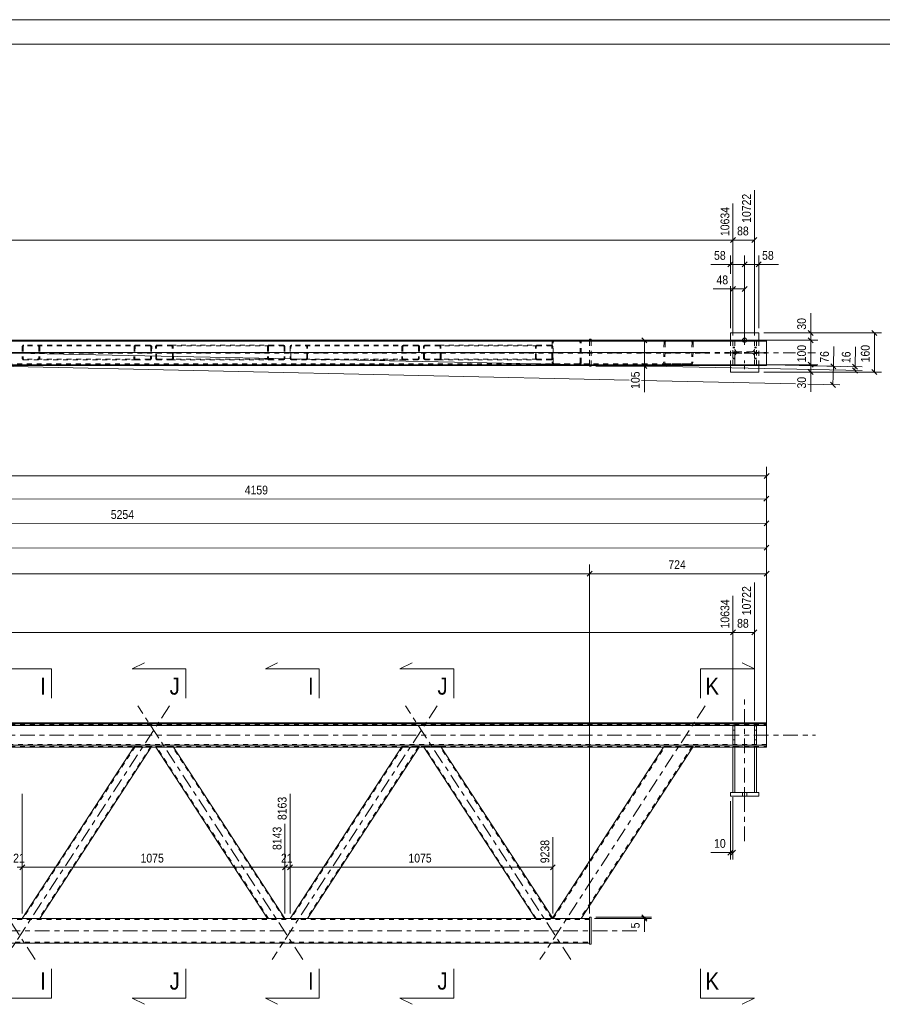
# Model space of a CAD drawing. Header units: millimetres. Extents: x 0 to 914, y 0 to 420.
# Tile 6 of 10: x 528 to 704, y 219 to 420. Entities that reach past the tile are written whole.
import ezdxf

# ---------------------------------------------------------------- set-up
doc = ezdxf.new("R2010")
doc.units = ezdxf.units.MM
for name, pattern in [('XKITLINE00', [0]), ('XKITLINE01', [4, 1, -1, 1, -1]), ('XKITLINE03', [6, 3, -1, 1, -1])]:
    doc.linetypes.add(name, pattern=pattern)
for name, color, linetype, lineweight in [('Arkusz rysunku', 3, 'Continuous', 0), ('Element', 2, 'Continuous', 0), ('Przekrój', 7, 'Continuous', 0), ('Wymiar', 4, 'Continuous', 0), ('Śruba', 3, 'Continuous', 0)]:
    doc.layers.add(name, color=color, linetype=linetype, lineweight=lineweight)
doc.styles.add('ARIAL', font='ARIAL.TTF')

msp = doc.modelspace()

# ---------------------------------------------------------------- linework, layer by layer
at = {"layer": 'Arkusz rysunku', "linetype": 'XKITLINE00', "lineweight": 0}
for p, q in [((914, 420), (0, 420)), ((909, 415), (5, 415))]:
    msp.add_line(p, q, dxfattribs=at)
at = {"layer": 'Element', "linetype": 'XKITLINE00', "lineweight": 0}
for p, q in [((204.59, 354.45), (680.18, 354.45)), ((204.59, 354.43), (680.18, 354.43)), ((636.79, 354.45), (636.8, 354.45)), ((664.71, 354.45), (636.8, 354.45)), ((644, 354.69), (644, 354.45)), ((644.3, 354.69), (644, 354.69)), ((644.3, 354.69), (644.3, 354.45)), ((659.7, 354.45), (659.69, 354.45)), ((664.71, 354.45), (664.72, 354.45)), ((672.78, 355.95), (672.78, 354.45)), ((672.78, 355.95), (678.58, 355.95)), ((673.28, 354.45), (673.28, 354.45)), ((673.68, 354.45), (673.28, 354.45)), ((673.28, 354.41), (673.28, 354.31)), ((673.28, 354.41), (673.68, 354.41)), ((673.68, 354.45), (673.68, 354.45)), ((673.68, 354.41), (673.68, 354.31)), ((677.68, 354.45), (677.68, 354.45)), ((678.08, 354.45), (677.68, 354.45)), ((677.68, 354.41), (677.68, 354.31)), ((677.68, 354.41), (678.08, 354.41)), ((678.08, 354.45), (678.08, 354.45)), ((678.08, 354.41), (678.08, 354.31)), ((678.58, 355.95), (678.58, 354.45)), ((680.18, 354.45), (680.18, 349.3)), ((204.59, 354.31), (680.18, 354.31)), ((204.59, 354.3), (680.18, 354.3)), ((141.58, 349.3), (680.18, 349.3)), ((644, 349.3), (644, 349.19)), ((644, 349.19), (644.3, 349.19)), ((644.3, 349.19), (644.3, 349.3)), ((672.78, 347.95), (672.78, 349.3)), ((678.58, 347.95), (678.58, 349.3)), ((678.58, 347.95), (672.78, 347.95)), ((141.58, 276.22), (680.18, 276.22)), ((141.58, 276.06), (680.18, 276.06)), ((680.18, 276.22), (680.18, 271.26)), ((680.18, 275.66), (141.58, 275.66)), ((673.28, 275.66), (673.28, 275.64)), ((673.28, 275.64), (673.68, 275.64)), ((673.28, 275.64), (673.28, 271.69)), ((673.68, 275.66), (673.68, 275.64)), ((673.68, 275.64), (673.68, 271.69)), ((677.68, 275.66), (677.68, 275.64)), ((677.68, 275.64), (678.08, 275.64)), ((677.68, 275.64), (677.68, 271.69)), ((678.08, 275.66), (678.08, 275.64)), ((678.08, 275.64), (678.08, 271.69)), ((141.58, 271.66), (680.18, 271.66)), ((659.59, 271.26), (157.78, 271.26)), ((550.84, 271.26), (528.03, 236.22)), ((554.42, 271.26), (531.61, 236.22)), ((578.17, 236.22), (555.36, 271.26)), ((581.74, 236.22), (558.94, 271.26)), ((605.57, 271.26), (582.77, 236.22)), ((609.15, 271.26), (586.35, 236.22)), ((632.91, 236.22), (610.1, 271.26)), ((636.4, 236.35), (613.68, 271.26)), ((659.12, 271.26), (636.32, 236.22)), ((665.09, 271.26), (642.28, 236.22)), ((659.6, 271.26), (659.59, 271.26)), ((664.61, 271.26), (659.6, 271.26)), ((659.6, 271.26), (664.61, 271.26)), ((664.61, 271.26), (664.62, 271.26)), ((664.62, 271.26), (680.18, 271.26)), ((673.28, 271.69), (673.68, 271.69)), ((673.28, 271.26), (673.28, 262.01)), ((673.68, 271.26), (673.28, 271.26)), ((673.68, 262.01), (673.68, 271.26)), ((677.68, 271.69), (678.08, 271.69)), ((678.08, 271.26), (677.68, 271.26)), ((677.68, 271.26), (677.68, 262.01)), ((678.08, 262.01), (678.08, 271.26)), ((672.78, 262.01), (672.78, 261.21)), ((678.58, 262.01), (672.78, 262.01)), ((678.58, 261.21), (678.58, 262.01)), ((672.78, 261.21), (678.58, 261.21)), ((636.32, 236.22), (182.23, 236.22)), ((642.14, 236.22), (636.32, 236.22)), ((642.25, 236.22), (642.14, 236.22)), ((642.28, 236.22), (642.25, 236.22)), ((644, 236.22), (642.28, 236.22)), ((644.3, 236.47), (644, 236.47)), ((644, 236.47), (644, 230.97)), ((644.3, 230.97), (644.3, 236.47)), ((174.62, 231.22), (644, 231.22)), ((644, 230.97), (644.3, 230.97))]:
    msp.add_line(p, q, dxfattribs=at)
at = {"layer": 'Element', "linetype": 'XKITLINE01', "lineweight": 0}
for p, q in [((204.59, 354.44), (644, 354.44)), ((636.61, 354.42), (636.71, 354.43)), ((636.71, 354.43), (636.79, 354.45)), ((641.81, 354.45), (641.99, 354.42)), ((644, 349.3), (644, 354.45)), ((644, 354.44), (644, 349.44)), ((644.3, 349.3), (644.3, 354.45)), ((659.36, 354.33), (659.25, 354.2)), ((659.52, 354.42), (659.36, 354.33)), ((659.69, 354.45), (659.52, 354.42)), ((664.72, 354.45), (664.89, 354.42)), ((665.05, 354.33), (664.89, 354.42)), ((665.15, 354.2), (665.05, 354.33)), ((672.78, 349.3), (672.78, 354.45)), ((673.28, 349.45), (673.28, 354.45)), ((673.68, 354.45), (673.68, 352.67)), ((677.68, 354.45), (677.68, 352.67)), ((678.08, 354.45), (678.08, 349.45)), ((678.58, 349.3), (678.58, 354.45)), ((204.59, 354.24), (644, 354.24)), ((528.03, 353.15), (528.06, 353.26)), ((528.03, 353.15), (528.03, 350.75)), ((528.06, 353.26), (528.14, 353.36)), ((528.14, 353.36), (528.25, 353.42)), ((528.22, 353.2), (528.21, 353.15)), ((528.21, 353.15), (528.21, 350.75)), ((528.26, 353.25), (528.22, 353.2)), ((528.25, 353.42), (528.39, 353.45)), ((528.32, 353.29), (528.26, 353.25)), ((528.39, 353.3), (528.32, 353.29)), ((554.14, 353.45), (528.39, 353.45)), ((554.14, 353.3), (528.39, 353.3)), ((531.25, 353.45), (531.39, 353.42)), ((531.32, 353.29), (531.25, 353.3)), ((531.38, 353.25), (531.32, 353.29)), ((531.42, 353.2), (531.38, 353.25)), ((531.39, 353.42), (531.51, 353.36)), ((531.43, 353.15), (531.42, 353.2)), ((531.43, 353.15), (531.43, 350.75)), ((531.51, 353.36), (531.58, 353.26)), ((531.58, 353.26), (531.61, 353.15)), ((531.61, 353.15), (531.61, 350.75)), ((550.91, 353.15), (550.86, 350.75)), ((550.94, 353.26), (550.91, 353.15)), ((551.02, 353.36), (550.94, 353.26)), ((551.14, 353.42), (551.02, 353.36)), ((551.09, 353.15), (551.04, 350.75)), ((551.09, 353.15), (551.11, 353.2)), ((551.11, 353.2), (551.15, 353.25)), ((551.28, 353.45), (551.14, 353.42)), ((551.15, 353.25), (551.2, 353.29)), ((551.2, 353.29), (551.27, 353.3)), ((554.28, 353.42), (554.14, 353.45)), ((554.14, 353.3), (554.2, 353.29)), ((554.2, 353.29), (554.26, 353.25)), ((554.26, 353.25), (554.3, 353.2)), ((554.31, 353.15), (554.26, 350.75)), ((554.39, 353.36), (554.28, 353.42)), ((554.3, 353.2), (554.31, 353.15)), ((554.47, 353.26), (554.39, 353.36)), ((554.49, 353.15), (554.44, 350.75)), ((554.49, 353.15), (554.47, 353.26)), ((555.31, 353.26), (555.29, 353.15)), ((555.34, 350.75), (555.29, 353.15)), ((555.39, 353.36), (555.31, 353.26)), ((555.5, 353.42), (555.39, 353.36)), ((555.47, 353.15), (555.48, 353.2)), ((555.51, 350.75), (555.47, 353.15)), ((555.48, 353.2), (555.52, 353.25)), ((555.64, 353.45), (555.5, 353.42)), ((555.52, 353.25), (555.57, 353.29)), ((555.57, 353.29), (555.64, 353.3)), ((555.64, 353.45), (558.5, 353.45)), ((555.64, 353.3), (578.52, 353.3)), ((555.64, 353.3), (558.51, 353.3)), ((558.5, 353.45), (581.39, 353.45)), ((558.64, 353.42), (558.5, 353.45)), ((558.51, 353.3), (558.57, 353.29)), ((558.57, 353.29), (558.63, 353.25)), ((558.63, 353.25), (558.67, 353.2)), ((558.76, 353.36), (558.64, 353.42)), ((558.67, 353.2), (558.69, 353.15)), ((558.74, 350.75), (558.69, 353.15)), ((558.84, 353.26), (558.76, 353.36)), ((558.87, 353.15), (558.84, 353.26)), ((558.92, 350.75), (558.87, 353.15)), ((578.17, 353.15), (578.19, 353.26)), ((578.17, 353.15), (578.17, 350.75)), ((578.19, 353.26), (578.27, 353.36)), ((578.27, 353.36), (578.39, 353.42)), ((578.36, 353.2), (578.34, 353.15)), ((578.34, 353.15), (578.34, 350.75)), ((578.4, 353.25), (578.36, 353.2)), ((578.39, 353.42), (578.52, 353.45)), ((578.46, 353.29), (578.4, 353.25)), ((578.52, 353.3), (578.46, 353.29)), ((581.39, 353.45), (578.52, 353.45)), ((578.52, 353.3), (581.39, 353.3)), ((581.39, 353.45), (581.52, 353.42)), ((581.46, 353.29), (581.39, 353.3)), ((581.51, 353.25), (581.46, 353.29)), ((581.55, 353.2), (581.51, 353.25)), ((581.52, 353.42), (581.64, 353.36)), ((581.57, 353.15), (581.55, 353.2)), ((581.57, 353.15), (581.57, 350.75)), ((581.64, 353.36), (581.72, 353.26)), ((581.72, 353.26), (581.74, 353.15)), ((581.74, 353.15), (581.74, 350.75)), ((582.77, 353.15), (582.8, 353.26)), ((582.77, 353.15), (582.77, 350.75)), ((582.8, 353.26), (582.88, 353.36)), ((582.88, 353.36), (582.99, 353.42)), ((582.96, 353.2), (582.95, 353.15)), ((582.95, 350.75), (582.95, 353.15)), ((583, 353.25), (582.96, 353.2)), ((582.99, 353.42), (583.13, 353.45)), ((583.06, 353.29), (583, 353.25)), ((583.13, 353.3), (583.06, 353.29)), ((608.88, 353.45), (583.13, 353.45)), ((608.87, 353.3), (583.13, 353.3)), ((585.99, 353.45), (586.13, 353.42)), ((586.06, 353.29), (585.99, 353.3)), ((586.12, 353.25), (586.06, 353.29)), ((586.16, 353.2), (586.12, 353.25)), ((586.13, 353.42), (586.25, 353.36)), ((586.17, 353.15), (586.16, 353.2)), ((586.17, 350.75), (586.17, 353.15)), ((586.25, 353.36), (586.32, 353.26)), ((586.32, 353.26), (586.35, 353.15)), ((586.35, 350.75), (586.35, 353.15)), ((605.65, 353.15), (605.6, 350.75)), ((605.68, 353.26), (605.65, 353.15)), ((605.76, 353.36), (605.68, 353.26)), ((605.88, 353.42), (605.76, 353.36)), ((605.83, 353.15), (605.78, 350.75)), ((605.83, 353.15), (605.84, 353.2)), ((605.84, 353.2), (605.88, 353.25)), ((606.01, 353.45), (605.88, 353.42)), ((605.88, 353.25), (605.94, 353.29)), ((605.94, 353.29), (606.01, 353.3)), ((608.87, 353.3), (608.94, 353.29)), ((609.01, 353.42), (608.88, 353.45)), ((608.94, 353.29), (609, 353.25)), ((609, 353.25), (609.04, 353.2)), ((609.05, 353.15), (609, 350.75)), ((609.13, 353.36), (609.01, 353.42)), ((609.04, 353.2), (609.05, 353.15)), ((609.2, 353.26), (609.13, 353.36)), ((609.23, 353.15), (609.18, 350.75)), ((609.23, 353.15), (609.2, 353.26)), ((610.05, 353.26), (610.02, 353.15)), ((610.07, 350.75), (610.02, 353.15)), ((610.13, 353.36), (610.05, 353.26)), ((610.24, 353.42), (610.13, 353.36)), ((610.2, 353.15), (610.22, 353.2)), ((610.25, 350.75), (610.2, 353.15)), ((610.22, 353.2), (610.25, 353.25)), ((610.38, 353.45), (610.24, 353.42)), ((610.25, 353.25), (610.31, 353.29)), ((610.31, 353.29), (610.38, 353.3)), ((610.38, 353.45), (613.24, 353.45)), ((610.38, 353.3), (633.26, 353.3)), ((610.38, 353.3), (613.24, 353.3)), ((613.24, 353.45), (636.13, 353.45)), ((613.38, 353.42), (613.24, 353.45)), ((613.24, 353.3), (613.31, 353.29)), ((613.31, 353.29), (613.37, 353.25)), ((613.37, 353.25), (613.41, 353.2)), ((613.5, 353.36), (613.38, 353.42)), ((613.41, 353.2), (613.43, 353.15)), ((613.47, 350.75), (613.43, 353.15)), ((613.57, 353.26), (613.5, 353.36)), ((613.6, 353.15), (613.57, 353.26)), ((613.65, 350.75), (613.6, 353.15)), ((632.91, 353.15), (632.93, 353.26)), ((632.91, 350.75), (632.91, 353.15)), ((632.93, 353.26), (633.01, 353.36)), ((633.01, 353.36), (633.13, 353.42)), ((633.1, 353.2), (633.08, 353.15)), ((633.08, 350.75), (633.08, 353.15)), ((633.14, 353.25), (633.1, 353.2)), ((633.13, 353.42), (633.26, 353.45)), ((633.19, 353.29), (633.14, 353.25)), ((633.26, 353.3), (633.19, 353.29)), ((636.13, 353.45), (633.26, 353.45)), ((633.26, 353.3), (636.13, 353.3)), ((636.13, 353.45), (636.26, 353.42)), ((636.2, 353.29), (636.13, 353.3)), ((636.25, 353.25), (636.2, 353.29)), ((636.29, 353.2), (636.25, 353.25)), ((636.26, 353.42), (636.38, 353.36)), ((636.31, 353.15), (636.29, 353.2)), ((636.31, 350.75), (636.31, 353.15)), ((636.32, 354.05), (636.35, 354.2)), ((636.32, 354.05), (636.32, 349.85)), ((636.38, 353.36), (636.46, 353.26)), ((636.46, 353.26), (636.48, 353.15)), ((636.48, 350.75), (636.48, 353.15)), ((636.57, 354.12), (636.56, 354.05)), ((636.56, 349.85), (636.56, 354.05)), ((636.63, 354.19), (636.57, 354.12)), ((636.7, 354.23), (636.63, 354.19)), ((636.8, 354.25), (636.7, 354.23)), ((664.71, 354.25), (636.8, 354.25)), ((641.9, 354.23), (641.81, 354.25)), ((641.97, 354.19), (641.9, 354.23)), ((642.03, 354.12), (641.97, 354.19)), ((642.04, 354.05), (642.03, 354.12)), ((642.04, 349.85), (642.04, 354.05)), ((642.25, 354.2), (642.28, 354.05)), ((642.28, 349.85), (642.28, 354.05)), ((659.21, 354.05), (659.13, 349.85)), ((659.25, 354.2), (659.21, 354.05)), ((659.45, 354.05), (659.37, 349.85)), ((659.45, 354.05), (659.47, 354.12)), ((659.47, 354.12), (659.53, 354.19)), ((659.53, 354.19), (659.6, 354.23)), ((659.6, 354.23), (659.7, 354.25)), ((664.71, 354.25), (664.8, 354.23)), ((664.8, 354.23), (664.87, 354.19)), ((664.94, 354.05), (664.86, 349.85)), ((664.87, 354.19), (664.92, 354.12)), ((664.92, 354.12), (664.94, 354.05)), ((665.18, 354.05), (665.09, 349.85)), ((665.18, 354.05), (665.15, 354.2)), ((673.28, 354.31), (673.28, 351.97)), ((673.28, 354.28), (673.68, 354.28)), ((673.28, 353.06), (673.68, 353.06)), ((673.28, 352.93), (673.68, 352.93)), ((673.68, 354.31), (673.68, 351.97)), ((673.72, 352.44), (673.68, 352.67)), ((673.68, 352.67), (673.72, 352.44)), ((673.85, 352.25), (673.72, 352.44)), ((677.63, 352.44), (677.5, 352.25)), ((677.68, 352.67), (677.63, 352.44)), ((677.63, 352.44), (677.68, 352.67)), ((677.68, 354.31), (677.68, 351.97)), ((677.68, 354.28), (678.08, 354.28)), ((677.68, 353.06), (678.08, 353.06)), ((677.68, 352.93), (678.08, 352.93)), ((678.08, 354.31), (678.08, 351.97)), ((141.58, 351.95), (680.18, 351.95)), ((141.58, 351.79), (680.18, 351.79)), ((528.06, 350.63), (528.03, 350.75)), ((528.14, 350.54), (528.06, 350.63)), ((528.25, 350.47), (528.14, 350.54)), ((528.21, 350.75), (528.22, 350.69)), ((528.22, 350.69), (528.26, 350.64)), ((528.39, 350.45), (528.25, 350.47)), ((528.26, 350.64), (528.32, 350.61)), ((528.32, 350.61), (528.39, 350.6)), ((554.08, 350.6), (528.39, 350.6)), ((528.39, 350.45), (551.21, 350.45)), ((531.25, 350.6), (531.32, 350.61)), ((531.39, 350.47), (531.25, 350.45)), ((531.32, 350.61), (531.38, 350.64)), ((531.38, 350.64), (531.42, 350.69)), ((531.51, 350.54), (531.39, 350.47)), ((531.42, 350.69), (531.43, 350.75)), ((531.58, 350.63), (531.51, 350.54)), ((531.61, 350.75), (531.58, 350.63)), ((550.86, 350.75), (550.89, 350.63)), ((550.89, 350.63), (550.96, 350.54)), ((550.96, 350.54), (551.08, 350.47)), ((551.05, 350.69), (551.04, 350.75)), ((551.09, 350.64), (551.05, 350.69)), ((551.08, 350.47), (551.21, 350.45)), ((551.15, 350.61), (551.09, 350.64)), ((551.22, 350.6), (551.15, 350.61)), ((551.21, 350.45), (554.08, 350.45)), ((554.15, 350.61), (554.08, 350.6)), ((554.08, 350.45), (554.22, 350.47)), ((554.21, 350.64), (554.15, 350.61)), ((554.25, 350.69), (554.21, 350.64)), ((554.22, 350.47), (554.33, 350.54)), ((554.26, 350.75), (554.25, 350.69)), ((554.33, 350.54), (554.41, 350.63)), ((554.41, 350.63), (554.44, 350.75)), ((555.34, 350.75), (555.37, 350.63)), ((555.37, 350.63), (555.45, 350.53)), ((555.45, 350.53), (555.56, 350.47)), ((555.53, 350.69), (555.51, 350.75)), ((555.57, 350.64), (555.53, 350.69)), ((555.56, 350.47), (555.7, 350.45)), ((555.63, 350.61), (555.57, 350.64)), ((555.7, 350.6), (555.63, 350.61)), ((578.52, 350.6), (555.7, 350.6)), ((555.7, 350.6), (558.56, 350.6)), ((558.56, 350.45), (555.7, 350.45)), ((558.63, 350.61), (558.56, 350.6)), ((558.56, 350.45), (558.7, 350.47)), ((581.39, 350.45), (558.56, 350.45)), ((558.69, 350.64), (558.63, 350.61)), ((558.72, 350.69), (558.69, 350.64)), ((558.7, 350.47), (558.81, 350.53)), ((558.74, 350.75), (558.72, 350.69)), ((558.81, 350.53), (558.89, 350.63)), ((558.89, 350.63), (558.92, 350.75)), ((578.19, 350.63), (578.17, 350.75)), ((578.27, 350.54), (578.19, 350.63)), ((578.39, 350.47), (578.27, 350.54)), ((578.34, 350.75), (578.36, 350.69)), ((578.36, 350.69), (578.4, 350.64)), ((578.52, 350.45), (578.39, 350.47)), ((578.4, 350.64), (578.46, 350.61)), ((578.46, 350.61), (578.52, 350.6)), ((581.39, 350.6), (578.52, 350.6)), ((578.52, 350.45), (581.39, 350.45)), ((581.39, 350.6), (581.46, 350.61)), ((581.52, 350.47), (581.39, 350.45)), ((581.46, 350.61), (581.51, 350.64)), ((581.51, 350.64), (581.55, 350.69)), ((581.64, 350.54), (581.52, 350.47)), ((581.55, 350.69), (581.57, 350.75)), ((581.72, 350.63), (581.64, 350.54)), ((581.74, 350.75), (581.72, 350.63)), ((582.8, 350.63), (582.77, 350.75)), ((582.88, 350.54), (582.8, 350.63)), ((582.99, 350.47), (582.88, 350.54)), ((582.95, 350.75), (582.96, 350.69)), ((582.96, 350.69), (583, 350.64)), ((583.13, 350.45), (582.99, 350.47)), ((583, 350.64), (583.06, 350.61)), ((583.06, 350.61), (583.13, 350.6)), ((608.82, 350.6), (583.13, 350.6)), ((583.13, 350.45), (605.95, 350.45)), ((585.99, 350.6), (586.06, 350.61)), ((586.13, 350.47), (585.99, 350.45)), ((586.06, 350.61), (586.12, 350.64)), ((586.12, 350.64), (586.16, 350.69)), ((586.25, 350.54), (586.13, 350.47)), ((586.16, 350.69), (586.17, 350.75)), ((586.32, 350.63), (586.25, 350.54)), ((586.35, 350.75), (586.32, 350.63)), ((605.6, 350.75), (605.63, 350.63)), ((605.63, 350.63), (605.7, 350.54)), ((605.7, 350.54), (605.82, 350.47)), ((605.79, 350.69), (605.78, 350.75)), ((605.83, 350.64), (605.79, 350.69)), ((605.82, 350.47), (605.95, 350.45)), ((605.89, 350.61), (605.83, 350.64)), ((605.96, 350.6), (605.89, 350.61)), ((605.95, 350.45), (608.82, 350.45)), ((608.89, 350.61), (608.82, 350.6)), ((608.82, 350.45), (608.95, 350.47)), ((608.95, 350.64), (608.89, 350.61)), ((608.99, 350.69), (608.95, 350.64)), ((608.95, 350.47), (609.07, 350.54)), ((609, 350.75), (608.99, 350.69)), ((609.07, 350.54), (609.15, 350.63)), ((609.15, 350.63), (609.18, 350.75)), ((610.07, 350.75), (610.1, 350.63)), ((610.1, 350.63), (610.18, 350.53)), ((610.18, 350.53), (610.3, 350.47)), ((610.27, 350.69), (610.25, 350.75)), ((610.31, 350.64), (610.27, 350.69)), ((610.3, 350.47), (610.44, 350.45)), ((610.37, 350.61), (610.31, 350.64)), ((610.43, 350.6), (610.37, 350.61)), ((633.26, 350.6), (610.43, 350.6)), ((610.43, 350.6), (613.3, 350.6)), ((613.3, 350.45), (610.44, 350.45)), ((613.37, 350.61), (613.3, 350.6)), ((613.3, 350.45), (613.44, 350.47)), ((636.13, 350.45), (613.3, 350.45)), ((613.42, 350.64), (613.37, 350.61)), ((613.46, 350.69), (613.42, 350.64)), ((613.44, 350.47), (613.55, 350.53)), ((613.47, 350.75), (613.46, 350.69)), ((613.55, 350.53), (613.63, 350.63)), ((613.63, 350.63), (613.65, 350.75)), ((632.93, 350.63), (632.91, 350.75)), ((633.01, 350.54), (632.93, 350.63)), ((633.13, 350.47), (633.01, 350.54)), ((633.08, 350.75), (633.1, 350.69)), ((633.1, 350.69), (633.14, 350.64)), ((633.26, 350.45), (633.13, 350.47)), ((633.14, 350.64), (633.19, 350.61)), ((633.19, 350.61), (633.26, 350.6)), ((636.13, 350.6), (633.26, 350.6)), ((633.26, 350.45), (636.13, 350.45)), ((636.13, 350.6), (636.2, 350.61)), ((636.26, 350.47), (636.13, 350.45)), ((636.2, 350.61), (636.25, 350.64)), ((636.25, 350.64), (636.29, 350.69)), ((636.38, 350.54), (636.26, 350.47)), ((636.29, 350.69), (636.31, 350.75)), ((636.46, 350.63), (636.38, 350.54)), ((636.48, 350.75), (636.46, 350.63)), ((673.28, 352.03), (673.68, 352.03)), ((673.28, 351.97), (673.68, 351.97)), ((673.28, 351.78), (673.28, 349.34)), ((673.68, 351.78), (673.28, 351.78)), ((673.28, 351.72), (673.68, 351.72)), ((673.28, 350.81), (673.68, 350.81)), ((673.28, 350.69), (673.68, 350.69)), ((673.68, 349.34), (673.68, 351.78)), ((673.68, 351.22), (673.72, 351.45)), ((673.72, 351.45), (673.68, 351.22)), ((673.68, 351.22), (673.68, 349.45)), ((673.72, 351.45), (673.85, 351.65)), ((674.05, 352.12), (673.85, 352.25)), ((673.85, 351.65), (674.05, 351.78)), ((674.28, 352.07), (674.05, 352.12)), ((674.05, 352.12), (674.28, 352.07)), ((674.05, 351.78), (674.28, 351.82)), ((674.28, 351.82), (674.05, 351.78)), ((677.08, 352.07), (674.28, 352.07)), ((677.08, 351.82), (674.28, 351.82)), ((677.31, 352.12), (677.08, 352.07)), ((677.08, 352.07), (677.31, 352.12)), ((677.08, 351.82), (677.31, 351.78)), ((677.31, 351.78), (677.08, 351.82)), ((677.5, 352.25), (677.31, 352.12)), ((677.31, 351.78), (677.5, 351.65)), ((677.5, 351.65), (677.63, 351.45)), ((677.63, 351.45), (677.68, 351.22)), ((677.68, 351.22), (677.63, 351.45)), ((677.68, 352.03), (678.08, 352.03)), ((677.68, 351.97), (678.08, 351.97)), ((677.68, 351.78), (677.68, 349.34)), ((678.08, 351.78), (677.68, 351.78)), ((677.68, 351.72), (678.08, 351.72)), ((677.68, 349.45), (677.68, 351.22)), ((677.68, 350.81), (678.08, 350.81)), ((677.68, 350.69), (678.08, 350.69)), ((678.08, 349.34), (678.08, 351.78)), ((680.18, 349.45), (141.58, 349.45)), ((680.18, 349.44), (141.58, 349.44)), ((141.58, 349.31), (680.18, 349.31)), ((644, 349.64), (174.62, 349.64)), ((644, 349.44), (174.62, 349.44)), ((636.35, 349.69), (636.32, 349.85)), ((636.56, 349.85), (636.57, 349.77)), ((636.57, 349.77), (636.63, 349.71)), ((636.8, 349.45), (636.61, 349.48)), ((636.63, 349.71), (636.7, 349.66)), ((636.7, 349.66), (636.8, 349.65)), ((636.8, 349.65), (664.61, 349.65)), ((664.61, 349.45), (636.8, 349.45)), ((641.81, 349.65), (641.9, 349.66)), ((641.99, 349.48), (641.81, 349.45)), ((641.9, 349.66), (641.97, 349.71)), ((641.97, 349.71), (642.03, 349.77)), ((642.03, 349.77), (642.04, 349.85)), ((642.28, 349.85), (642.25, 349.69)), ((659.13, 349.85), (659.16, 349.69)), ((659.16, 349.69), (659.26, 349.56)), ((659.26, 349.56), (659.42, 349.48)), ((659.38, 349.77), (659.37, 349.85)), ((659.43, 349.71), (659.38, 349.77)), ((659.42, 349.48), (659.6, 349.45)), ((659.51, 349.66), (659.43, 349.71)), ((659.6, 349.65), (659.51, 349.66)), ((664.61, 349.65), (659.6, 349.65)), ((664.7, 349.66), (664.61, 349.65)), ((664.61, 349.45), (664.79, 349.48)), ((664.78, 349.71), (664.7, 349.66)), ((664.84, 349.77), (664.78, 349.71)), ((664.79, 349.48), (664.95, 349.56)), ((664.86, 349.85), (664.84, 349.77)), ((664.95, 349.56), (665.05, 349.69)), ((665.05, 349.69), (665.09, 349.85)), ((673.28, 349.46), (673.68, 349.46)), ((673.68, 349.45), (673.28, 349.45)), ((673.28, 349.34), (673.68, 349.34)), ((677.68, 349.46), (678.08, 349.46)), ((678.08, 349.45), (677.68, 349.45)), ((677.68, 349.34), (678.08, 349.34)), ((141.58, 275.82), (680.18, 275.82)), ((680.18, 275.82), (680.18, 276.06)), ((141.58, 275.72), (680.18, 275.72)), ((673.28, 275.79), (673.68, 275.79)), ((673.28, 275.75), (673.28, 275.79)), ((673.28, 275.79), (673.28, 271.8)), ((673.68, 275.75), (673.28, 275.75)), ((673.28, 275.68), (673.68, 275.68)), ((673.28, 275.66), (673.28, 275.68)), ((673.28, 275.68), (673.28, 275.66)), ((673.28, 274.72), (673.68, 274.72)), ((673.28, 274.71), (673.68, 274.71)), ((673.68, 275.75), (673.68, 275.79)), ((673.68, 275.79), (673.68, 271.8)), ((673.68, 275.66), (673.68, 275.68)), ((673.68, 275.68), (673.68, 275.66)), ((677.68, 275.79), (678.08, 275.79)), ((677.68, 275.75), (677.68, 275.79)), ((677.68, 275.79), (677.68, 271.8)), ((678.08, 275.75), (677.68, 275.75)), ((677.68, 275.68), (678.08, 275.68)), ((677.68, 275.66), (677.68, 275.68)), ((677.68, 275.68), (677.68, 275.66)), ((677.68, 274.72), (678.08, 274.72)), ((677.68, 274.71), (678.08, 274.71)), ((678.08, 275.75), (678.08, 275.79)), ((678.08, 275.79), (678.08, 271.8)), ((678.08, 275.66), (678.08, 275.68)), ((678.08, 275.68), (678.08, 275.66)), ((680.18, 275.14), (680.18, 272.34)), ((680.18, 271.82), (141.58, 271.82)), ((673.28, 272.77), (673.68, 272.77)), ((673.28, 272.76), (673.68, 272.76)), ((673.68, 271.84), (673.28, 271.84)), ((673.28, 271.8), (673.68, 271.8)), ((677.68, 272.77), (678.08, 272.77)), ((677.68, 272.76), (678.08, 272.76)), ((678.08, 271.84), (677.68, 271.84)), ((677.68, 271.8), (678.08, 271.8)), ((680.18, 271.76), (141.58, 271.76)), ((141.58, 271.42), (680.18, 271.42)), ((551.09, 271.38), (528.21, 236.22)), ((554.31, 271.38), (531.43, 236.22)), ((550.86, 271.3), (550.84, 271.26)), ((550.86, 271.3), (550.91, 271.38)), ((550.86, 271.3), (550.89, 271.3)), ((550.89, 271.3), (550.96, 271.3)), ((550.94, 271.38), (550.91, 271.38)), ((551.02, 271.39), (550.94, 271.38)), ((550.96, 271.3), (551.08, 271.29)), ((551.14, 271.39), (551.02, 271.39)), ((551.05, 271.3), (551.04, 271.3)), ((551.09, 271.3), (551.05, 271.3)), ((551.08, 271.29), (551.21, 271.29)), ((551.09, 271.38), (551.11, 271.38)), ((551.15, 271.3), (551.09, 271.3)), ((551.11, 271.38), (551.15, 271.38)), ((551.28, 271.39), (551.14, 271.39)), ((551.15, 271.38), (551.2, 271.38)), ((551.22, 271.3), (551.15, 271.3)), ((551.2, 271.38), (551.27, 271.38)), ((551.21, 271.29), (554.08, 271.29)), ((551.22, 271.3), (554.08, 271.3)), ((551.27, 271.38), (554.14, 271.38)), ((551.28, 271.39), (554.14, 271.39)), ((554.15, 271.3), (554.08, 271.3)), ((554.08, 271.29), (554.22, 271.29)), ((554.28, 271.39), (554.14, 271.39)), ((554.14, 271.38), (554.2, 271.38)), ((554.21, 271.3), (554.15, 271.3)), ((554.2, 271.38), (554.26, 271.38)), ((554.25, 271.3), (554.21, 271.3)), ((554.22, 271.29), (554.33, 271.3)), ((554.26, 271.3), (554.25, 271.3)), ((554.26, 271.38), (554.3, 271.38)), ((554.39, 271.39), (554.28, 271.39)), ((554.3, 271.38), (554.31, 271.38)), ((554.33, 271.3), (554.41, 271.3)), ((554.47, 271.38), (554.39, 271.39)), ((554.41, 271.3), (554.44, 271.3)), ((554.44, 271.3), (554.42, 271.26)), ((554.44, 271.3), (554.49, 271.38)), ((554.49, 271.38), (554.47, 271.38)), ((555.34, 271.3), (555.29, 271.38)), ((555.31, 271.38), (555.29, 271.38)), ((555.39, 271.39), (555.31, 271.38)), ((555.36, 271.26), (555.34, 271.3)), ((555.34, 271.3), (555.37, 271.3)), ((555.37, 271.3), (555.45, 271.3)), ((555.5, 271.39), (555.39, 271.39)), ((555.45, 271.3), (555.56, 271.29)), ((578.34, 236.22), (555.47, 271.38)), ((555.47, 271.38), (555.51, 271.3)), ((555.47, 271.38), (555.48, 271.38)), ((555.48, 271.38), (555.52, 271.38)), ((555.64, 271.39), (555.5, 271.39)), ((555.53, 271.3), (555.51, 271.3)), ((555.52, 271.38), (555.57, 271.38)), ((555.57, 271.3), (555.53, 271.3)), ((555.56, 271.29), (555.7, 271.29)), ((555.57, 271.38), (555.64, 271.38)), ((555.63, 271.3), (555.57, 271.3)), ((555.7, 271.3), (555.63, 271.3)), ((555.64, 271.39), (558.5, 271.39)), ((555.64, 271.38), (558.51, 271.38)), ((555.7, 271.3), (558.56, 271.3)), ((555.7, 271.29), (558.56, 271.29)), ((558.64, 271.39), (558.5, 271.39)), ((558.51, 271.38), (558.57, 271.38)), ((558.63, 271.3), (558.56, 271.3)), ((558.56, 271.29), (558.7, 271.29)), ((558.57, 271.38), (558.63, 271.38)), ((558.63, 271.38), (558.67, 271.38)), ((558.69, 271.3), (558.63, 271.3)), ((558.76, 271.39), (558.64, 271.39)), ((558.67, 271.38), (558.69, 271.38)), ((581.57, 236.22), (558.69, 271.38)), ((558.69, 271.38), (558.74, 271.3)), ((558.72, 271.3), (558.69, 271.3)), ((558.7, 271.29), (558.81, 271.3)), ((558.74, 271.3), (558.72, 271.3)), ((558.84, 271.38), (558.76, 271.39)), ((558.81, 271.3), (558.89, 271.3)), ((558.87, 271.38), (558.84, 271.38)), ((558.92, 271.3), (558.87, 271.38)), ((558.89, 271.3), (558.92, 271.3)), ((558.94, 271.26), (558.92, 271.3)), ((605.83, 271.38), (582.95, 236.22)), ((609.05, 271.38), (586.17, 236.22)), ((605.6, 271.3), (605.57, 271.26)), ((605.6, 271.3), (605.65, 271.38)), ((605.6, 271.3), (605.63, 271.3)), ((605.63, 271.3), (605.7, 271.3)), ((605.68, 271.38), (605.65, 271.38)), ((605.76, 271.39), (605.68, 271.38)), ((605.7, 271.3), (605.82, 271.29)), ((605.88, 271.39), (605.76, 271.39)), ((605.79, 271.3), (605.78, 271.3)), ((605.83, 271.3), (605.79, 271.3)), ((605.82, 271.29), (605.95, 271.29)), ((605.83, 271.38), (605.84, 271.38)), ((605.89, 271.3), (605.83, 271.3)), ((605.84, 271.38), (605.88, 271.38)), ((606.01, 271.39), (605.88, 271.39)), ((605.88, 271.38), (605.94, 271.38)), ((605.96, 271.3), (605.89, 271.3)), ((605.94, 271.38), (606.01, 271.38)), ((605.95, 271.29), (608.82, 271.29)), ((605.96, 271.3), (608.82, 271.3)), ((606.01, 271.39), (608.88, 271.39)), ((606.01, 271.38), (608.87, 271.38)), ((608.89, 271.3), (608.82, 271.3)), ((608.82, 271.29), (608.95, 271.29)), ((608.87, 271.38), (608.94, 271.38)), ((609.01, 271.39), (608.88, 271.39)), ((608.95, 271.3), (608.89, 271.3)), ((608.94, 271.38), (609, 271.38)), ((608.99, 271.3), (608.95, 271.3)), ((608.95, 271.29), (609.07, 271.3)), ((609, 271.3), (608.99, 271.3)), ((609, 271.38), (609.04, 271.38)), ((609.13, 271.39), (609.01, 271.39)), ((609.04, 271.38), (609.05, 271.38)), ((609.07, 271.3), (609.15, 271.3)), ((609.2, 271.38), (609.13, 271.39)), ((609.18, 271.3), (609.15, 271.26)), ((609.15, 271.3), (609.18, 271.3)), ((609.18, 271.3), (609.23, 271.38)), ((609.23, 271.38), (609.2, 271.38)), ((610.07, 271.3), (610.02, 271.38)), ((610.05, 271.38), (610.02, 271.38)), ((610.13, 271.39), (610.05, 271.38)), ((610.1, 271.26), (610.07, 271.3)), ((610.07, 271.3), (610.1, 271.3)), ((610.1, 271.3), (610.18, 271.3)), ((610.24, 271.39), (610.13, 271.39)), ((610.18, 271.3), (610.3, 271.29)), ((633.08, 236.22), (610.2, 271.38)), ((610.2, 271.38), (610.25, 271.3)), ((610.2, 271.38), (610.22, 271.38)), ((610.22, 271.38), (610.25, 271.38)), ((610.38, 271.39), (610.24, 271.39)), ((610.25, 271.38), (610.31, 271.38)), ((610.27, 271.3), (610.25, 271.3)), ((610.31, 271.3), (610.27, 271.3)), ((610.3, 271.29), (610.44, 271.29)), ((610.31, 271.38), (610.38, 271.38)), ((610.37, 271.3), (610.31, 271.3)), ((610.43, 271.3), (610.37, 271.3)), ((610.38, 271.39), (613.24, 271.39)), ((610.38, 271.38), (613.24, 271.38)), ((610.43, 271.3), (613.3, 271.3)), ((610.44, 271.29), (613.3, 271.29)), ((613.38, 271.39), (613.24, 271.39)), ((613.24, 271.38), (613.31, 271.38)), ((613.37, 271.3), (613.3, 271.3)), ((613.3, 271.29), (613.44, 271.29)), ((613.31, 271.38), (613.37, 271.38)), ((613.37, 271.38), (613.41, 271.38)), ((613.42, 271.3), (613.37, 271.3)), ((613.5, 271.39), (613.38, 271.39)), ((613.41, 271.38), (613.43, 271.38)), ((613.46, 271.3), (613.42, 271.3)), ((636.31, 236.22), (613.43, 271.38)), ((613.43, 271.38), (613.47, 271.3)), ((613.44, 271.29), (613.55, 271.3)), ((613.47, 271.3), (613.46, 271.3)), ((613.57, 271.38), (613.5, 271.39)), ((613.55, 271.3), (613.63, 271.3)), ((613.6, 271.38), (613.57, 271.38)), ((613.65, 271.3), (613.6, 271.38)), ((613.63, 271.3), (613.65, 271.3)), ((613.68, 271.26), (613.65, 271.3)), ((636.56, 236.22), (659.45, 271.41)), ((664.94, 271.41), (642.04, 236.22)), ((659.13, 271.28), (659.12, 271.26)), ((659.13, 271.28), (659.21, 271.41)), ((659.13, 271.28), (659.16, 271.27)), ((659.16, 271.27), (659.26, 271.27)), ((659.25, 271.41), (659.21, 271.41)), ((659.36, 271.42), (659.25, 271.41)), ((659.26, 271.27), (659.42, 271.26)), ((659.52, 271.42), (659.36, 271.42)), ((659.38, 271.27), (659.37, 271.28)), ((659.43, 271.27), (659.38, 271.27)), ((659.59, 271.26), (659.42, 271.26)), ((659.51, 271.27), (659.43, 271.27)), ((659.45, 271.41), (659.47, 271.41)), ((659.47, 271.41), (659.53, 271.41)), ((659.6, 271.27), (659.51, 271.27)), ((659.7, 271.42), (659.52, 271.42)), ((659.53, 271.41), (659.6, 271.41)), ((659.6, 271.26), (659.59, 271.26)), ((659.6, 271.41), (659.7, 271.41)), ((659.6, 271.27), (664.61, 271.27)), ((659.7, 271.42), (664.71, 271.42)), ((659.7, 271.41), (664.71, 271.41)), ((664.7, 271.27), (664.61, 271.27)), ((664.62, 271.26), (664.61, 271.26)), ((664.62, 271.26), (664.79, 271.26)), ((664.78, 271.27), (664.7, 271.27)), ((664.89, 271.42), (664.71, 271.42)), ((664.71, 271.41), (664.8, 271.41)), ((664.84, 271.27), (664.78, 271.27)), ((664.79, 271.26), (664.95, 271.27)), ((664.8, 271.41), (664.87, 271.41)), ((664.86, 271.28), (664.84, 271.27)), ((664.87, 271.41), (664.92, 271.41)), ((665.05, 271.42), (664.89, 271.42)), ((664.92, 271.41), (664.94, 271.41)), ((664.95, 271.27), (665.05, 271.27)), ((665.15, 271.41), (665.05, 271.42)), ((665.05, 271.27), (665.09, 271.28)), ((665.09, 271.28), (665.18, 271.41)), ((665.09, 271.28), (665.09, 271.26)), ((665.18, 271.41), (665.15, 271.41)), ((673.28, 271.73), (673.68, 271.73)), ((673.28, 271.42), (673.28, 271.26)), ((673.68, 271.42), (673.28, 271.42)), ((673.68, 271.26), (673.68, 271.42)), ((673.72, 271.36), (673.68, 271.36)), ((673.68, 271.32), (673.72, 271.33)), ((673.85, 271.35), (673.72, 271.36)), ((673.72, 271.33), (673.85, 271.33)), ((674.05, 271.35), (673.85, 271.35)), ((673.85, 271.33), (674.05, 271.34)), ((674.28, 271.35), (674.05, 271.35)), ((674.05, 271.34), (674.28, 271.34)), ((674.28, 271.35), (677.08, 271.35)), ((674.28, 271.34), (677.08, 271.34)), ((677.31, 271.35), (677.08, 271.35)), ((677.08, 271.34), (677.31, 271.34)), ((677.5, 271.35), (677.31, 271.35)), ((677.31, 271.34), (677.5, 271.33)), ((677.63, 271.36), (677.5, 271.35)), ((677.5, 271.33), (677.63, 271.33)), ((677.68, 271.36), (677.63, 271.36)), ((677.63, 271.33), (677.68, 271.32)), ((677.68, 271.73), (678.08, 271.73)), ((677.68, 271.42), (677.68, 271.26)), ((678.08, 271.42), (677.68, 271.42)), ((678.08, 271.26), (678.08, 271.42)), ((680.18, 271.72), (680.18, 271.26)), ((673.28, 262.01), (674.28, 262.01)), ((674.28, 262.01), (677.68, 262.01)), ((677.68, 262.01), (678.08, 262.01)), ((644, 236.02), (174.62, 236.02)), ((531.61, 236.22), (528.03, 236.22)), ((581.74, 236.22), (578.17, 236.22)), ((586.35, 236.22), (582.77, 236.22)), ((636.48, 236.22), (632.91, 236.22)), ((642.28, 236.22), (636.32, 236.22)), ((636.48, 236.22), (636.4, 236.35)), ((636.56, 236.22), (636.56, 236.22)), ((641.81, 236.22), (641.81, 236.22)), ((641.81, 236.22), (641.81, 236.22)), ((642.03, 236.22), (641.99, 236.22)), ((641.99, 236.22), (642.03, 236.22)), ((641.99, 236.22), (641.99, 236.22)), ((642.14, 236.22), (641.99, 236.22)), ((642.03, 236.22), (642.04, 236.22)), ((642.03, 236.22), (642.04, 236.22)), ((642.28, 236.22), (642.28, 236.22)), ((644, 231.22), (644, 236.22)), ((174.62, 231.42), (644, 231.42))]:
    msp.add_line(p, q, dxfattribs=at)
at = {"layer": 'Element', "linetype": 'XKITLINE03', "lineweight": 0}
for p, q in [((131.58, 351.87), (686.07, 351.87)), ((164.62, 351.94), (654, 351.94)), ((530.67, 351.95), (496.91, 351.95)), ((558.13, 351.95), (524.37, 351.95)), ((585.41, 351.95), (551.65, 351.95)), ((612.87, 351.95), (579.11, 351.95)), ((640.15, 351.95), (606.38, 351.95)), ((667.61, 351.95), (633.85, 351.95)), ((675.68, 351.95), (675.68, 351.95)), ((688.59, 351.87), (690.18, 351.87)), ((675.68, 252.01), (675.68, 281.34)), ((530.67, 227.84), (496.91, 279.72)), ((558.13, 279.72), (524.37, 227.84)), ((585.41, 227.84), (551.65, 279.72)), ((612.87, 279.72), (579.11, 227.84)), ((640.15, 227.84), (606.38, 279.72)), ((667.61, 279.72), (633.85, 227.84)), ((131.58, 273.74), (690.18, 273.74)), ((164.62, 233.72), (654, 233.72))]:
    msp.add_line(p, q, dxfattribs=at)
at = {"layer": 'Element', "linetype": 'XKITLINE01', "lineweight": 0}
for centre, radius, start, end in [((636.75, 353.99), 0.446, 107.781, 152.1564), ((641.85, 353.99), 0.446, 27.8435, 72.2189), ((674.28, 352.67), 0.6, 202.5, 247.5), ((677.08, 352.67), 0.6, 292.5, 337.5), ((674.28, 351.22), 0.6, 112.5, 157.5), ((677.08, 351.22), 0.6, 22.5, 67.5), ((636.75, 349.9), 0.446, 207.8435, 252.2189), ((641.85, 349.9), 0.446, 287.781, 332.1564)]:
    msp.add_arc(centre, radius, start, end, dxfattribs=at)
at = {"layer": 'Przekrój', "linetype": 'XKITLINE00', "lineweight": 0}
for p, q in [((550.5, 287.25), (553, 288.5)), ((577.74, 287.25), (580.24, 288.5)), ((605.24, 287.25), (607.74, 288.5)), ((677.68, 287.25), (675.18, 288.5)), ((528.01, 287.25), (523.01, 287.25)), ((534.01, 287.25), (528.01, 287.25)), ((534.01, 287.25), (534.01, 281.25)), ((555.5, 287.25), (550.5, 287.25)), ((561.5, 287.25), (555.5, 287.25)), ((561.5, 287.25), (561.5, 281.25)), ((582.74, 287.25), (577.74, 287.25)), ((588.74, 287.25), (582.74, 287.25)), ((588.74, 287.25), (588.74, 281.25)), ((610.24, 287.25), (605.24, 287.25)), ((616.24, 287.25), (610.24, 287.25)), ((616.24, 287.25), (616.24, 281.25)), ((666.68, 287.25), (666.68, 281.25)), ((666.68, 287.25), (672.68, 287.25)), ((672.68, 287.25), (677.68, 287.25)), ((534.01, 219.94), (534.01, 225.94)), ((561.5, 219.94), (561.5, 225.94)), ((588.74, 219.94), (588.74, 225.94)), ((616.24, 219.94), (616.24, 225.94)), ((666.68, 219.94), (666.68, 225.94)), ((528.01, 219.94), (523.01, 219.94)), ((534.01, 219.94), (528.01, 219.94)), ((550.5, 219.94), (553, 218.69)), ((555.5, 219.94), (550.5, 219.94)), ((561.5, 219.94), (555.5, 219.94)), ((577.74, 219.94), (580.24, 218.69)), ((582.74, 219.94), (577.74, 219.94)), ((588.74, 219.94), (582.74, 219.94)), ((605.24, 219.94), (607.74, 218.69)), ((610.24, 219.94), (605.24, 219.94)), ((616.24, 219.94), (610.24, 219.94)), ((666.68, 219.94), (672.68, 219.94)), ((672.68, 219.94), (677.68, 219.94)), ((677.68, 219.94), (675.18, 218.69))]:
    msp.add_line(p, q, dxfattribs=at)
at = {"layer": 'Wymiar', "linetype": 'XKITLINE00', "lineweight": 0}
for p, q in [((677.68, 355.41), (677.68, 385.14)), ((673.28, 355.41), (673.28, 382.44)), ((673.28, 355.41), (673.28, 382.44)), ((141.58, 374.94), (673.28, 374.94)), ((673.78, 375.45), (672.77, 374.44)), ((673.78, 375.45), (672.77, 374.44)), ((673.28, 374.94), (677.68, 374.94)), ((678.18, 375.45), (677.17, 374.44)), ((673.28, 370.46), (672.27, 369.44)), ((672.78, 368.06), (672.78, 371.81)), ((676.18, 370.46), (675.17, 369.44)), ((676.18, 370.46), (675.17, 369.44)), ((675.68, 355.45), (675.68, 371.81)), ((675.68, 355.45), (675.68, 371.81)), ((679.08, 370.46), (678.07, 369.44)), ((678.58, 356.95), (678.58, 371.81)), ((672.78, 369.95), (668.76, 369.95)), ((672.78, 369.95), (668.76, 369.95)), ((672.78, 369.95), (675.68, 369.95)), ((675.68, 369.95), (678.58, 369.95)), ((678.58, 369.95), (682.6, 369.95)), ((678.58, 369.95), (682.6, 369.95)), ((673.28, 355.45), (673.28, 366.8)), ((675.68, 355.45), (675.68, 366.8)), ((673.28, 364.94), (669.26, 364.94)), ((673.28, 364.94), (669.26, 364.94)), ((673.78, 365.45), (672.77, 364.44)), ((672.78, 356.95), (672.78, 365.54)), ((673.28, 364.94), (675.68, 364.94)), ((676.18, 365.45), (675.17, 364.44)), ((689.19, 355.95), (689.19, 359.97)), ((689.19, 355.95), (689.19, 359.97)), ((688.68, 356.46), (689.7, 355.44)), ((701.68, 356.46), (702.7, 355.44)), ((645, 354.44), (656.63, 354.44)), ((654.68, 354.95), (655.7, 353.94)), ((655.19, 349.19), (655.19, 354.44)), ((679.08, 354.45), (690.63, 354.45)), ((679.08, 354.45), (690.63, 354.45)), ((679.58, 355.95), (690.63, 355.95)), ((681.18, 355.95), (703.63, 355.95)), ((688.68, 354.96), (689.7, 353.94)), ((688.68, 354.96), (689.7, 353.94)), ((689.19, 354.45), (689.19, 355.95)), ((689.19, 349.45), (689.19, 354.45)), ((702.19, 347.95), (702.19, 355.95)), ((331.41, 353.42), (652.07, 346.28)), ((446.02, 353.43), (699.67, 348.25)), ((693.81, 349.14), (693.9, 353.16)), ((693.81, 349.14), (693.9, 353.16)), ((698.24, 349.08), (698.33, 353.1)), ((698.24, 349.08), (698.33, 353.1)), ((679.18, 349.45), (203.33, 349.45)), ((645.3, 349.19), (656.63, 349.19)), ((654.68, 349.7), (655.7, 348.69)), ((655.19, 349.19), (655.19, 343.84)), ((655.19, 349.19), (655.19, 343.84)), ((679.08, 349.45), (690.63, 349.45)), ((679.08, 349.45), (690.63, 349.45)), ((681.18, 349.43), (695.25, 349.11)), ((681.18, 349.43), (699.68, 349.05)), ((688.68, 349.96), (689.7, 348.94)), ((688.68, 349.96), (689.7, 348.94)), ((688.68, 348.46), (689.7, 347.44)), ((689.19, 347.95), (689.19, 349.45)), ((693.31, 349.66), (694.31, 348.62)), ((693.72, 345.35), (693.81, 349.14)), ((697.73, 348.79), (698.73, 347.76)), ((697.75, 349.6), (698.74, 348.56)), ((698.23, 348.27), (698.24, 349.08)), ((701.68, 348.46), (702.7, 347.44)), ((679.58, 347.95), (690.63, 347.95)), ((681.18, 347.95), (703.63, 347.95)), ((689.19, 347.95), (689.19, 343.93)), ((689.19, 347.95), (689.19, 343.93)), ((654.59, 346.22), (686.07, 345.52)), ((688.59, 345.46), (695.16, 345.32)), ((693.23, 345.87), (694.22, 344.83)), ((680.18, 277.22), (680.18, 328.58)), ((141.18, 326.72), (680.18, 326.72)), ((680.68, 327.23), (679.67, 326.21)), ((680.65, 322.55), (679.63, 321.53)), ((680.18, 272.26), (680.14, 323.9)), ((472.21, 321.91), (680.14, 322.04)), ((680.18, 272.26), (680.15, 318.9)), ((417.48, 316.87), (680.15, 317.04)), ((680.66, 317.55), (679.64, 316.53)), ((300.36, 311.8), (680.15, 312.04)), ((680.66, 312.55), (679.64, 311.53)), ((680.18, 272.26), (680.15, 313.9)), ((644, 237.22), (644, 308.58)), ((644, 237.22), (644, 308.58)), ((680.18, 272.26), (680.18, 308.58)), ((174.62, 306.72), (644, 306.72)), ((644.51, 307.23), (643.5, 306.21)), ((644.51, 307.23), (643.5, 306.21)), ((644, 306.72), (680.18, 306.72)), ((680.68, 307.23), (679.67, 306.21)), ((677.68, 276.68), (677.68, 304.91)), ((673.28, 276.68), (673.28, 302.21)), ((673.28, 276.68), (673.28, 302.21)), ((141.58, 294.72), (673.28, 294.72)), ((673.78, 295.23), (672.77, 294.21)), ((673.78, 295.23), (672.77, 294.21)), ((673.28, 294.72), (677.68, 294.72)), ((678.18, 295.23), (677.17, 294.21)), ((528.03, 237.22), (528.03, 261.7)), ((528.03, 249.84), (528.03, 261.7)), ((582.77, 237.22), (582.77, 261.7)), ((582.77, 249.84), (582.77, 261.7)), ((672.78, 260.21), (672.78, 248.28)), ((673.28, 261.01), (673.28, 248.28)), ((581.74, 249.84), (581.74, 255.58)), ((581.74, 237.22), (581.74, 255.58)), ((636.48, 237.22), (636.48, 252.88)), ((672.78, 249.72), (668.76, 249.72)), ((672.78, 249.72), (668.76, 249.72)), ((673.28, 250.23), (672.27, 249.21)), ((673.78, 250.23), (672.77, 249.21)), ((672.78, 249.72), (673.28, 249.72)), ((527.01, 246.72), (528.03, 246.72)), ((528.54, 247.23), (527.52, 246.21)), ((528.54, 247.23), (527.52, 246.21)), ((528.03, 237.22), (528.03, 247.32)), ((528.03, 246.72), (581.74, 246.72)), ((582.25, 247.23), (581.24, 246.21)), ((582.25, 247.23), (581.24, 246.21)), ((581.74, 237.22), (581.74, 247.32)), ((581.74, 246.72), (582.77, 246.72)), ((583.28, 247.23), (582.26, 246.21)), ((583.28, 247.23), (582.26, 246.21)), ((582.77, 237.22), (582.77, 247.32)), ((582.77, 246.72), (636.48, 246.72)), ((636.99, 247.23), (635.98, 246.21)), ((645, 236.22), (656.63, 236.22)), ((645.3, 236.47), (656.63, 236.47)), ((654.68, 236.98), (655.7, 235.96)), ((654.68, 236.73), (655.7, 235.71)), ((655.19, 236.22), (655.19, 236.47)), ((655.19, 236.22), (655.19, 233.53)), ((655.19, 236.22), (655.19, 233.53))]:
    msp.add_line(p, q, dxfattribs=at)
at = {"layer": 'Śruba', "linetype": 'XKITLINE00', "lineweight": 0}
for p, q in [((674.78, 354.45), (676.58, 354.45)), ((675.68, 355.35), (675.68, 353.55)), ((675.68, 350.35), (675.68, 349.75)), ((674.78, 349.45), (675.38, 349.45)), ((675.68, 348.55), (675.68, 349.15)), ((676.58, 349.45), (675.98, 349.45)), ((675.23, 261.21), (675.23, 262.01)), ((675.23, 261.21), (675.23, 262.01)), ((675.68, 260.16), (675.68, 263.06)), ((675.68, 260.16), (675.68, 263.06)), ((676.13, 261.21), (676.13, 262.01)), ((676.13, 261.21), (676.13, 262.01))]:
    msp.add_line(p, q, dxfattribs=at)
msp.add_circle((675.68, 354.45), 0.45, dxfattribs=at)

# ---------------------------------------------------------------- texts
at = {"layer": 'Przekrój', "style": 'ARIAL', "width": 0.85}
for s, p in [('I', (531.71, 282)), ('J', (558.16, 282)), ('I', (586.45, 282)), ('J', (612.9, 282)), ('K', (667.68, 282)), ('I', (531.71, 221.69)), ('J', (558.16, 221.69)), ('I', (586.45, 221.69)), ('J', (612.9, 221.69)), ('K', (667.68, 221.69))]:
    msp.add_text(s, height=3.5, dxfattribs=at).set_placement(p)
at = {"layer": 'Wymiar', "style": 'ARIAL', "width": 0.85}
for s, rotation, p in [('10722', 90.0002, (676.96, 378.46)), ('10634', 90.0002, (672.56, 375.76)), ('30', 90.0002, (688.23, 356.62)), ('100', 90.0002, (688.23, 349.94)), ('160', 90.0002, (701.23, 349.94)), ('76', 88.7225, (692.86, 349.84)), ('16', 88.8314, (697.3, 349.77)), ('105', 90.0002, (654.23, 344.51)), ('30', 90.0002, (688.23, 344.6)), ('4159', 0.0344, (573.51, 322.93)), ('5254', 0.0344, (546.14, 317.92)), ('10722', 90.0002, (676.96, 298.24)), ('10634', 90.0002, (672.56, 295.54)), ('8163', 90.0002, (582.05, 256.36)), ('8143', 90.0002, (581.02, 250.24)), ('9238', 90.0002, (635.76, 247.54)), ('5', 90.0002, (654.23, 234.21))]:
    msp.add_text(s, height=1.8, rotation=rotation, dxfattribs=at).set_placement(p)
for s, p in [('88', (674.14, 375.9)), ('58', (669.43, 370.91)), ('58', (679.25, 370.91)), ('48', (669.93, 365.9)), ('724', (660.09, 307.68)), ('88', (674.14, 295.68)), ('10', (669.43, 250.68)), ('21', (526.18, 247.68)), ('1075', (552.22, 247.68)), ('21', (580.92, 247.68)), ('1075', (606.96, 247.68))]:
    msp.add_text(s, height=1.8, dxfattribs=at).set_placement(p)

doc.saveas('drawing.dxf')
